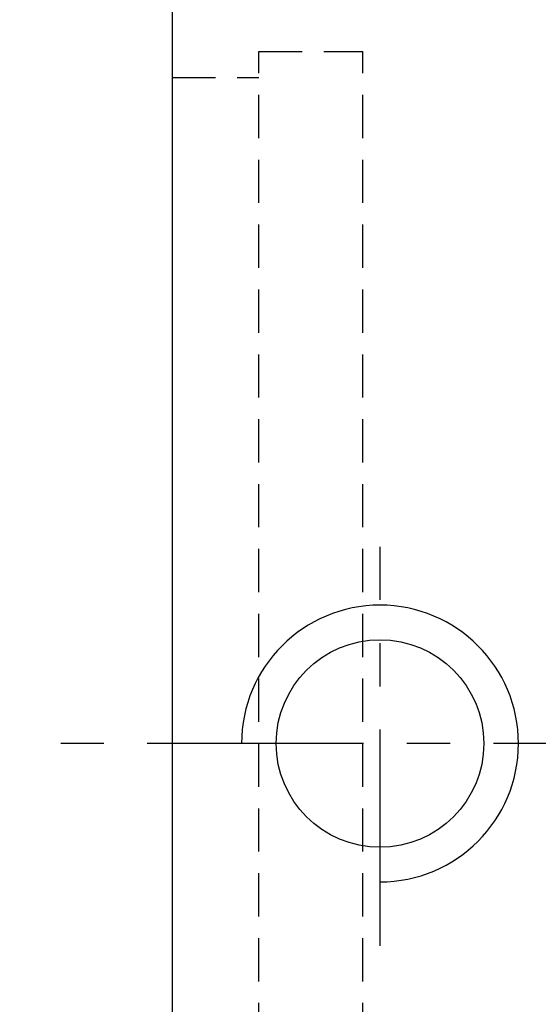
# Model space of a CAD drawing. Extents: x 641 to 800, y 63 to 159.
# Tile 3 of 47: x 740 to 755, y 96 to 124. Entities that reach past the tile are written whole.
import ezdxf

# ---------------------------------------------------------------- set-up
doc = ezdxf.new("R2010")
doc.units = 0
doc.header["$MEASUREMENT"] = 0
doc.linetypes.add('CENTER', pattern=[2, 1.25, -0.25, 0.25, -0.25])
doc.linetypes.add('HIDDEN', pattern=[0.375, 0.25, -0.125])
for name, color, linetype in [('CEN', 1, 'CENTER'), ('DIM', 4, 'CONTINUOUS'), ('HID', 2, 'HIDDEN'), ('OUT', 3, 'CONTINUOUS')]:
    doc.layers.add(name, color=color, linetype=linetype)

msp = doc.modelspace()

# ---------------------------------------------------------------- linework, layer by layer
at = {"layer": 'CEN', "color": 7, "ltscale": 5}
for p, q in [((750.83, 97.199), (750.83, 108.732)), ((800.354, 103.047), (740.419, 103.047))]:
    msp.add_line(p, q, dxfattribs=at)
at = {"layer": 'DIM', "color": 7, "ltscale": 5}
msp.add_arc((750.83, 103.047), 4, 270, 180, dxfattribs=at)
at = {"layer": 'HID', "color": 7, "ltscale": 5}
for p, q in [((747.33, 83.047), (747.33, 123.047)), ((747.33, 123.047), (750.33, 123.047)), ((750.33, 83.047), (750.33, 123.047)), ((744.83, 122.297), (747.33, 122.297))]:
    msp.add_line(p, q, dxfattribs=at)
at = {"layer": 'OUT', "color": 7, "ltscale": 5}
msp.add_line((744.83, 68.047), (744.83, 138.047), dxfattribs=at)
msp.add_circle((750.83, 103.047), 3, dxfattribs=at)

doc.saveas('drawing.dxf')
